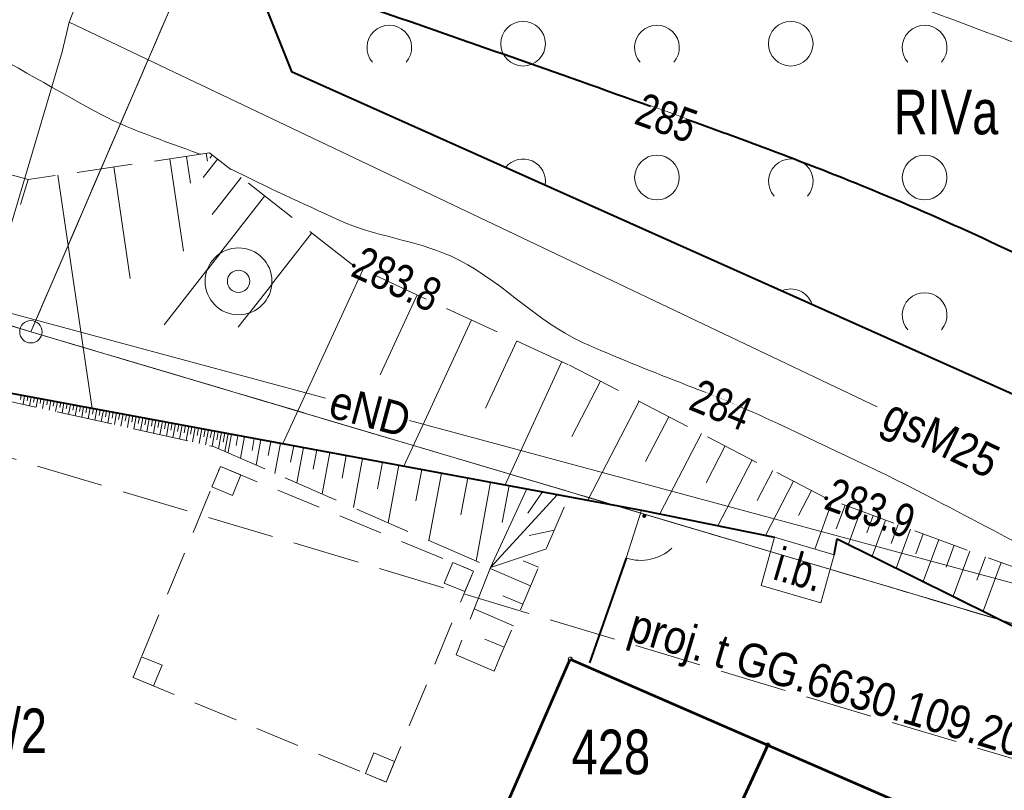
# Model space of a CAD drawing. Header units: metres. Extents: x 8377125 to 8377741, y 5529327 to 5529631.
# Tile 20 of 150: x 8377378 to 8377400, y 5529453 to 5529470. Entities that reach past the tile are written whole.
import ezdxf
from ezdxf.enums import TextEntityAlignment as Align

# ---------------------------------------------------------------- set-up
doc = ezdxf.new("R2010")
doc.units = ezdxf.units.M
doc.header["$MEASUREMENT"] = 0
for name, pattern in [('1.5_0.5', [2, 1.5, -0.5]), ('2_1-500', [1.5, 1, -0.5]), ('BUBZ01-500', [1.75, 1.25, -0.5]), ('egkk-500', [2, 1.5, -0.5]), ('egug-500', [1, 0.5, -0.5]), ('KTCR02-500', [1.5, 1, -0.5])]:
    doc.linetypes.add(name, pattern=pattern)
doc.layers.get('0').update_dxf_attribs({"color": 2})
for name, color, linetype, lineweight in [('1 500 A2 Ramka', 2, 'Continuous', 0), ('1 500 A2 Ramka (Construction)', 2, 'Continuous', 0), ('202-punkt graniczny', 7, 'Continuous', 0), ('209-oznaczenie konturu klasyfikacyjnego', 7, 'Continuous', 0), ('211-numer działki ewidencyjnej', 7, 'Continuous', 0), ('217-kontur klasyfikacyjny', 7, 'Continuous', 0), ('218-kontur użytku gruntowego', 7, 'Continuous', 0), ('219-działka ewidencyjna', 7, 'Continuous', 0), ('312-budynek ewidencyjny', 7, 'Continuous', 0), ('312-oznaczenie budynku ewidencyjnego (Construction)', 7, 'Continuous', 0), ('BUBZ01', 7, 'Continuous', 0), ('BUBZ01_1', 7, 'Continuous', 0), ('BUIB12_03', 7, 'Continuous', 0), ('KTCR02', 7, 'Continuous', 0), ('KTOK05_01', 7, 'Continuous', 0), ('OTDA', 7, 'Continuous', 0), ('OTZK', 7, 'Continuous', 0), ('pikieta naturalna', 7, 'Continuous', 0), ('przewód elektroenergetyczny podziemny', 7, 'Continuous', 0), ('przewód elektroenergetyczny podziemny-Atr1', 7, 'Continuous', 0), ('przewód gazowy', 7, 'Continuous', 0), ('przewód gazowy-Atr1', 7, 'Continuous', 0), ('przewód telekomunikacyjny napowietrzny - ob. projektowany', 7, 'Continuous', 0), ('przewód telekomunikacyjny napowietrzny - ob. projektowany-Atr1', 7, 'Continuous', 0), ('Punkt budynku', 7, 'Continuous', 0), ('RTPW01', 7, 'Continuous', 0), ('SUUS13', 7, 'Continuous', 0), ('SZOPO_905_L', 7, 'Continuous', 0), ('WWRPH_811', 7, 'Continuous', 0), ('WWRPH_814', 7, 'Continuous', 0)]:
    doc.layers.add(name, color=color, linetype=linetype, lineweight=lineweight)
doc.styles.get("Standard").update_dxf_attribs({"font": 'Working1250.shx', "width": 0.75})
doc.linetypes.add('KTOK05_01-500', pattern='A,3.75,[13,dgnlstyle-rozp_2015.shx,S=0.002777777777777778,R=0,X=0,Y=0],3.75', length=7.5)

# ---------------------------------------------------------------- blocks, each defined once
blk = doc.blocks.new('PUNKTBUD')
at = {"color": 0}
blk.add_circle((0, 0), 0.04500000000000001, dxfattribs=at)
blk = doc.blocks.new('202')
at = {"color": 0, "linetype": 'Continuous', "lineweight": 0}
blk.add_circle((0, 0), 0.25, dxfattribs=at)
blk = doc.blocks.new('PW01')
at = {"linetype": 'Continuous', "lineweight": 13}
h = blk.add_hatch(color=0, dxfattribs=at)
edge = h.paths.add_edge_path()
edge.add_arc((0, 0), 0.04500000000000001, 0, 360)
blk = doc.blocks.new('SUUS13')
at = {"color": 7, "linetype": 'Continuous', "lineweight": 13}
blk.add_wipeout([(0.0749999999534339, 2.7755575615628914e-17), (0.07485200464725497, 0.004709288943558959), (0.07440860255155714, 0.009399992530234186), (0.07367154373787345, 0.014053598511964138), (0.0726437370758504, 0.01865174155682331), (0.07132923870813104, 0.023176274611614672), (0.06973323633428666, 0.02760934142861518), (0.06786202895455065, 0.03193344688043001), (0.06572300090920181, 0.03613152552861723), (0.06332459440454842, 0.04018700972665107), (0.0606762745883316, 0.04408389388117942), (0.057788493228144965, 0.04780679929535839), (0.05467264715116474, 0.05134103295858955), (0.05134103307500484, 0.05467264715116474), (0.04780679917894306, 0.05778849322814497), (0.04408389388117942, 0.06067627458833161), (0.04018700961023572, 0.06332459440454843), (0.03613152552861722, 0.06572300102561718), (0.03193344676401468, 0.06786202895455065), (0.027609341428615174, 0.06973323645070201), (0.023176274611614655, 0.07132923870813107), (0.018651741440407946, 0.07264373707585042), (0.01405359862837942, 0.07367154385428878), (0.009399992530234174, 0.07440860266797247), (0.004709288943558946, 0.074852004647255), (1.387778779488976e-17, 0.07500000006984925), (-0.004709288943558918, 0.074852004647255), (-0.009399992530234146, 0.07440860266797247), (-0.014053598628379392, 0.07367154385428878), (-0.018651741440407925, 0.07264373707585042), (-0.023176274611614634, 0.07132923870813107), (-0.027609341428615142, 0.06973323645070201), (-0.03193344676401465, 0.06786202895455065), (-0.036131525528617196, 0.06572300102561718), (-0.04018700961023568, 0.06332459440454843), (-0.044083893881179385, 0.06067627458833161), (-0.04780679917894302, 0.05778849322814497), (-0.0513410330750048, 0.05467264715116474), (-0.054672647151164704, 0.05134103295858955), (-0.05778849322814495, 0.04780679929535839), (-0.06067627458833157, 0.04408389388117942), (-0.0633245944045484, 0.04018700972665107), (-0.0657230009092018, 0.03613152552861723), (-0.06786202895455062, 0.03193344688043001), (-0.06973323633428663, 0.02760934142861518), (-0.071329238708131, 0.023176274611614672), (-0.07264373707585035, 0.01865174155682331), (-0.07367154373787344, 0.014053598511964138), (-0.07440860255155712, 0.009399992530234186), (-0.07485200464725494, 0.004709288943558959), (-0.07499999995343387, 2.7755575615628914e-17), (-0.07485200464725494, -0.004709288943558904), (-0.07440860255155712, -0.00939999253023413), (-0.07367154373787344, -0.014053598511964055), (-0.07264373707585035, -0.018651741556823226), (-0.071329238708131, -0.023176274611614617), (-0.06973323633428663, -0.027609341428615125), (-0.06786202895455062, -0.03193344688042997), (-0.0657230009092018, -0.036131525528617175), (-0.0633245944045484, -0.04018700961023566), (-0.06067627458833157, -0.04408389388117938), (-0.05778849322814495, -0.04780679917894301), (-0.054672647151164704, -0.05134103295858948), (-0.0513410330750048, -0.054672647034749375), (-0.04780679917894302, -0.05778849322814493), (-0.044083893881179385, -0.06067627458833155), (-0.04018700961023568, -0.06332459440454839), (-0.036131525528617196, -0.06572300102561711), (-0.03193344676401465, -0.06786202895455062), (-0.027609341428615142, -0.06973323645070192), (-0.023176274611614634, -0.071329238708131), (-0.018651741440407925, -0.07264373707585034), (-0.014053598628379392, -0.07367154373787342), (-0.009399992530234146, -0.07440860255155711), (-0.004709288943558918, -0.07485200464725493), (1.387778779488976e-17, -0.07499999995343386), (0.004709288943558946, -0.07485200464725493), (0.009399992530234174, -0.07440860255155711), (0.01405359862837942, -0.07367154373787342), (0.018651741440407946, -0.07264373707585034), (0.023176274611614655, -0.071329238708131), (0.027609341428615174, -0.06973323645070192), (0.03193344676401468, -0.06786202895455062), (0.03613152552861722, -0.06572300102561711), (0.04018700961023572, -0.06332459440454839), (0.04408389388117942, -0.06067627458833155), (0.04780679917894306, -0.05778849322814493), (0.05134103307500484, -0.054672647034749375), (0.05467264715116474, -0.05134103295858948), (0.057788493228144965, -0.04780679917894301), (0.0606762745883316, -0.04408389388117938), (0.06332459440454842, -0.04018700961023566), (0.06572300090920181, -0.036131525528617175), (0.06786202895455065, -0.03193344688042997), (0.06973323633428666, -0.027609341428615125), (0.07132923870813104, -0.023176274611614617), (0.0726437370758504, -0.018651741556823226), (0.07367154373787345, -0.014053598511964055), (0.07440860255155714, -0.00939999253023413)], dxfattribs=at).dxf.layer = 'SUUS13'
at = {"layer": 'SUUS13', "color": 7, "linetype": 'Continuous', "lineweight": 13}
blk.add_circle((0, 0), 0.07500000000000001, dxfattribs=at)
at = {"color": 7, "linetype": 'Continuous', "lineweight": 13}
blk.add_wipeout([(0.025000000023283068, 0), (0.024950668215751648, 0.0015697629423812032), (0.02480286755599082, 0.003133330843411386), (0.024557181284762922, 0.004684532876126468), (0.024214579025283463, 0.0062172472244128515), (0.023776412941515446, 0.0077254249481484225), (0.02324441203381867, 0.009203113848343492), (0.022620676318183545, 0.010644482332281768), (0.021907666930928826, 0.012043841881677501), (0.021108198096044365, 0.013395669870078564), (0.020225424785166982, 0.014694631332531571), (0.019262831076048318, 0.01593559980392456), (0.018224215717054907, 0.017113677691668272), (0.01711367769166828, 0.018224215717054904), (0.015935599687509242, 0.019262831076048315), (0.014694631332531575, 0.0202254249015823), (0.013395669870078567, 0.021108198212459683), (0.01204384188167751, 0.021907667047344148), (0.01064448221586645, 0.02262067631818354), (0.009203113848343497, 0.023244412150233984), (0.007725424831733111, 0.023776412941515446), (0.006217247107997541, 0.024214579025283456), (0.004684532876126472, 0.02455718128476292), (0.00313333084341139, 0.024802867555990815), (0.0015697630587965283, 0.024950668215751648), (3.469446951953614e-18, 0.025000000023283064), (-0.0015697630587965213, 0.024950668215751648), (-0.003133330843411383, 0.024802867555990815), (-0.004684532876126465, 0.02455718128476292), (-0.006217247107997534, 0.024214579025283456), (-0.007725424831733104, 0.023776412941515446), (-0.00920311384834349, 0.023244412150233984), (-0.010644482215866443, 0.02262067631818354), (-0.012043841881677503, 0.021907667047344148), (-0.01339566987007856, 0.021108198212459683), (-0.014694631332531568, 0.0202254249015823), (-0.015935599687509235, 0.019262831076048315), (-0.017113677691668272, 0.018224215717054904), (-0.0182242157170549, 0.017113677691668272), (-0.01926283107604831, 0.01593559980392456), (-0.020225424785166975, 0.014694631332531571), (-0.021108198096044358, 0.013395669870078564), (-0.02190766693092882, 0.012043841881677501), (-0.022620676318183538, 0.010644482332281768), (-0.023244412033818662, 0.009203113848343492), (-0.02377641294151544, 0.0077254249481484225), (-0.024214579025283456, 0.0062172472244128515), (-0.024557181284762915, 0.004684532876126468), (-0.02480286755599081, 0.003133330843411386), (-0.02495066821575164, 0.0015697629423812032), (-0.02500000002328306, 0), (-0.02495066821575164, -0.0015697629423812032), (-0.02480286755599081, -0.003133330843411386), (-0.024557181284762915, -0.004684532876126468), (-0.024214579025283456, -0.006217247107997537), (-0.02377641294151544, -0.007725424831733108), (-0.023244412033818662, -0.009203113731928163), (-0.022620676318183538, -0.010644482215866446), (-0.02190766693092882, -0.012043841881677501), (-0.021108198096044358, -0.013395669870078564), (-0.020225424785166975, -0.01469463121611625), (-0.01926283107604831, -0.01593559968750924), (-0.0182242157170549, -0.01711367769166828), (-0.017113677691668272, -0.018224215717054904), (-0.015935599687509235, -0.019262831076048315), (-0.014694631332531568, -0.020225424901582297), (-0.01339566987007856, -0.02110819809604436), (-0.012043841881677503, -0.02190766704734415), (-0.010644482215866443, -0.02262067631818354), (-0.00920311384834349, -0.023244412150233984), (-0.007725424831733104, -0.023776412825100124), (-0.006217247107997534, -0.024214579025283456), (-0.004684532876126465, -0.024557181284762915), (-0.003133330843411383, -0.024802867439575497), (-0.0015697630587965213, -0.024950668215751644), (3.469446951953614e-18, -0.025000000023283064), (0.0015697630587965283, -0.024950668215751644), (0.00313333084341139, -0.024802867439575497), (0.004684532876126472, -0.024557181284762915), (0.006217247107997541, -0.024214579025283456), (0.007725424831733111, -0.023776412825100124), (0.009203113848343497, -0.023244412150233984), (0.01064448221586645, -0.02262067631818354), (0.01204384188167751, -0.02190766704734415), (0.013395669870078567, -0.02110819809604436), (0.014694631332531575, -0.020225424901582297), (0.015935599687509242, -0.019262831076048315), (0.01711367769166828, -0.018224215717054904), (0.018224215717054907, -0.01711367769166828), (0.019262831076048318, -0.01593559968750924), (0.020225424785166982, -0.01469463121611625), (0.021108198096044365, -0.013395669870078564), (0.021907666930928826, -0.012043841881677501), (0.022620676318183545, -0.010644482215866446), (0.02324441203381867, -0.009203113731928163), (0.023776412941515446, -0.007725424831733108), (0.024214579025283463, -0.006217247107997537), (0.024557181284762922, -0.004684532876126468), (0.02480286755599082, -0.003133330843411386)], dxfattribs=at).dxf.layer = 'SUUS13'
at = {"layer": 'SUUS13', "color": 7, "linetype": 'Continuous', "lineweight": 13}
blk.add_circle((0, 0), 0.025, dxfattribs=at)
blk = doc.blocks.new('905L')
at = {"layer": 'SZOPO_905_L', "color": 7, "linetype": 'Continuous', "lineweight": 13}
blk.add_arc((-0.1049999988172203, 4.656612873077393e-10), 0.105, 0, 60.00000000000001, dxfattribs=at)
blk = doc.blocks.new('RTPW01')
at = {"layer": 'RTPW01', "linetype": 'Continuous', "lineweight": 13}
h = blk.add_hatch(color=7, dxfattribs=at)
edge = h.paths.add_edge_path()
edge.add_arc((0, 0), 0.004500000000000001, 0, 360)
blk = doc.blocks.new('*U23')
at = {"layer": '1 500 A2 Ramka (Construction)', "color": 2, "linetype": 'Continuous', "lineweight": 30}
blk.add_3dface([(-10.11719955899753, -20.54969160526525), (10.11721456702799, -20.54969160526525), (10.11721456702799, 9.148413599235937), (-10.11719955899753, 9.148413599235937)], dxfattribs=at)

msp = doc.modelspace()

# ---------------------------------------------------------------- linework, layer by layer
at = {"layer": '217-kontur klasyfikacyjny', "color": 3, "linetype": 'egkk-500', "lineweight": 13, "flags": 128}
for points in [[(8377378.46, 5529463.480000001), (8377385.170000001, 5529479.06)], [(8377385.170000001, 5529479.06), (8377378.46, 5529463.480000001)], [(8377369.170000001, 5529466.29), (8377378.46, 5529463.480000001)], [(8377378.46, 5529463.480000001), (8377369.170000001, 5529466.29)], [(8377405.672335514, 5529455.386836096), (8377378.46, 5529463.480000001)], [(8377378.46, 5529463.480000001), (8377405.672335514, 5529455.386836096)]]:
    msp.add_lwpolyline(points, dxfattribs=at)
at = {"layer": '218-kontur użytku gruntowego', "color": 3, "linetype": 'egug-500', "lineweight": 13, "flags": 128}
for points in [[(8377378.46, 5529463.480000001), (8377385.170000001, 5529479.06)], [(8377385.170000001, 5529479.06), (8377378.46, 5529463.480000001)], [(8377378.46, 5529463.480000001), (8377369.170000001, 5529466.29)], [(8377369.170000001, 5529466.29), (8377378.46, 5529463.480000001)], [(8377405.672335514, 5529455.386836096), (8377378.46, 5529463.480000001)], [(8377378.46, 5529463.480000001), (8377405.672335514, 5529455.386836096)]]:
    msp.add_lwpolyline(points, dxfattribs=at)
at = {"layer": '219-działka ewidencyjna', "color": 7, "linetype": 'Continuous', "lineweight": 13, "flags": 128}
for points in [[(8377389.95, 5529490.16), (8377378.46, 5529463.480000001)], [(8377378.46, 5529463.480000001), (8377369.170000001, 5529466.29)], [(8377405.672335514, 5529455.386836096), (8377378.46, 5529463.480000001)]]:
    msp.add_lwpolyline(points, dxfattribs=at)
at = {"layer": '312-budynek ewidencyjny', "color": 7, "linetype": 'Continuous', "lineweight": 53, "flags": 128}
for points in [[(8377388.560000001, 5529451.58), (8377390.550000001, 5529456.140000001)], [(8377390.550000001, 5529456.140000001), (8377394.98, 5529454.21)], [(8377392.86, 5529449.600000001), (8377394.98, 5529454.21)], [(8377394.98, 5529454.21), (8377392.86, 5529449.600000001)], [(8377394.98, 5529454.21), (8377401.33, 5529451.440000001)]]:
    msp.add_lwpolyline(points, dxfattribs=at)
at = {"layer": 'BUBZ01', "color": 7, "linetype": 'BUBZ01-500', "lineweight": 13}
for points in [[(8377406.019713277, 5529456.171819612, 284.0352935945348), (8377396.29, 5529459.746, 283.862), (8377390.499000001, 5529462.749, 283.929), (8377385.7, 5529464.962, 283.836), (8377382.465000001, 5529467.489, 284.025), (8377378.403000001, 5529466.895, 283.53)], [(8377377.343, 5529462.063, 281.847), (8377382.557, 5529460.904, 282.053), (8377388.767, 5529458.193, 282.106), (8377387.99, 5529456.232, 282.156)]]:
    msp.add_polyline3d(points, dxfattribs=at)
at = {"layer": 'BUBZ01_1', "color": 7, "linetype": 'Continuous', "lineweight": 13}
for p, q in [((8377382.416395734, 5529467.3055289, 283.9720345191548), (8377382.391145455, 5529467.478200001, 284.016)), ((8377382.470108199, 5529467.37429642, 283.9968004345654), (8377382.523818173, 5529467.443054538, 284.0215636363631)), ((8377381.881748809, 5529465.287346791, 283.389414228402), (8377381.578745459, 5529467.359399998, 283.9170000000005)), ((8377382.036394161, 5529466.809051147, 283.8081208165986), (8377381.948018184, 5529467.413399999, 283.9620000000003)), ((8377382.319194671, 5529466.938614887, 283.8661116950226), (8377382.641454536, 5529467.351163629, 284.0146909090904)), ((8377379.832419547, 5529461.762692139, 282.2295072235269), (8377379.067690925, 5529466.992199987, 283.6110000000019)), ((8377380.689347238, 5529464.672069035, 283.1265005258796), (8377380.323218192, 5529467.175799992, 283.7640000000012)), ((8377382.526298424, 5529466.112557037, 283.6866052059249), (8377383.170818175, 5529466.937654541, 283.9837636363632)), ((8377384.105438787, 5529460.970881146, 282.5730853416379), (8377385.902774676, 5529464.868492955, 283.8399295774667)), ((8377386.292040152, 5529462.513231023, 283.2729411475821), (8377387.119422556, 5529464.307450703, 283.8635070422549)), ((8377386.823876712, 5529460.467141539, 282.7916651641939), (8377388.336070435, 5529463.746408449, 283.8870845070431)), ((8377388.653251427, 5529461.768061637, 283.3947362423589), (8377389.34994367, 5529463.278873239, 283.9067323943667)), ((8377389.089241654, 5529460.047358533, 282.9738150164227), (8377390.363816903, 5529462.811338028, 283.9263802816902)), ((8377390.588045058, 5529461.129056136, 283.4815718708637), (8377391.231195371, 5529462.369310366, 283.9205287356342)), ((8377378.22816913, 5529461.963423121, 281.9915973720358), (8377378.245465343, 5529462.056762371, 282.1019059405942)), ((8377378.283962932, 5529461.85383697, 281.8841765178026), (8377378.3190396, 5529462.043128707, 282.1078217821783)), ((8377378.3748334, 5529461.933542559, 282.000400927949), (8377378.392613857, 5529462.029495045, 282.1137376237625)), ((8377378.430142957, 5529461.821343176, 281.8899519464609), (8377378.466188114, 5529462.01586138, 282.1196534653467)), ((8377378.521497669, 5529461.903661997, 282.0092044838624), (8377378.53976237, 5529462.002227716, 282.1255693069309)), ((8377378.57632298, 5529461.78884938, 281.8957273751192), (8377378.613336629, 5529461.988594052, 282.131485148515)), ((8377378.668161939, 5529461.873781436, 282.0180080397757), (8377378.686910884, 5529461.97496039, 282.1374009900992)), ((8377378.722503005, 5529461.756355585, 281.9015028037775), (8377378.760485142, 5529461.961326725, 282.1433168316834)), ((8377378.814826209, 5529461.843900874, 282.0268115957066), (8377378.834059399, 5529461.947693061, 282.1492326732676)), ((8377378.86868303, 5529461.72386179, 281.9072782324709), (8377378.907633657, 5529461.934059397, 282.1551485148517)), ((8377378.961490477, 5529461.814020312, 282.03561515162), (8377378.981207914, 5529461.920425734, 282.1610643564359)), ((8377390.946647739, 5529459.703172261, 283.123162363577), (8377392.096517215, 5529461.920586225, 283.9105172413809)), ((8377379.014863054, 5529461.691367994, 281.9130536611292), (8377379.054782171, 5529461.906792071, 282.16698019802)), ((8377379.108154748, 5529461.784139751, 282.0444187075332), (8377379.128356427, 5529461.893158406, 282.1728960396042)), ((8377379.161043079, 5529461.658874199, 281.9188290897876), (8377379.201930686, 5529461.879524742, 282.1788118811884)), ((8377379.254997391, 5529461.753940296, 282.0469553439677), (8377379.275734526, 5529461.865848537, 282.1788118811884)), ((8377379.307223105, 5529461.626380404, 281.9246045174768), (8377379.3490792, 5529461.852257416, 282.1906435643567)), ((8377379.400309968, 5529461.718046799, 282.0545695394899), (8377379.422653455, 5529461.838623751, 282.1965594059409)), ((8377379.453631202, 5529461.593835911, 281.9244053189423), (8377379.496457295, 5529461.824947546, 282.1965594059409)), ((8377379.548147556, 5529461.694498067, 282.0708293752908), (8377379.56980197, 5529461.811356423, 282.2083910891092)), ((8377379.599583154, 5529461.561392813, 281.9361553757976), (8377379.643376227, 5529461.797722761, 282.2143069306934)), ((8377379.694990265, 5529461.664298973, 282.0733684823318), (8377379.717180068, 5529461.784046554, 282.2143069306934)), ((8377379.745763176, 5529461.528899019, 281.9419308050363), (8377379.790524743, 5529461.770455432, 282.2261386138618)), ((8377379.840303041, 5529461.628406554, 282.0809895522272), (8377379.864098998, 5529461.756821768, 282.2320544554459)), ((8377379.892171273, 5529461.496354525, 281.941734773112), (8377379.937902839, 5529461.743145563, 282.2320544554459)), ((8377379.988140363, 5529461.604856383, 282.0972400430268), (8377380.011247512, 5529461.729554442, 282.2438861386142)), ((8377380.038123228, 5529461.463911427, 281.9534816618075), (8377380.08482177, 5529461.715920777, 282.2498019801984)), ((8377380.134332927, 5529461.573711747, 282.1104453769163), (8377380.158166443, 5529461.702329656, 282.2616336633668)), ((8377380.184303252, 5529461.431417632, 281.9592570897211), (8377380.231970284, 5529461.68865345, 282.2616336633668)), ((8377380.281175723, 5529461.543513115, 282.1129876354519), (8377380.305544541, 5529461.675019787, 282.2675495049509)), ((8377380.331197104, 5529461.401494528, 281.9621448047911), (8377380.379348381, 5529461.66134358, 282.2675495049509)), ((8377380.428133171, 5529461.515214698, 282.1236507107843), (8377380.452693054, 5529461.647752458, 282.2793811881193)), ((8377380.4766633, 5529461.366430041, 281.9708079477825), (8377380.526267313, 5529461.634118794, 282.2852970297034)), ((8377380.574975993, 5529461.485016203, 282.1261938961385), (8377380.600071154, 5529461.620442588, 282.2852970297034)), ((8377380.622843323, 5529461.333936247, 281.9765833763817), (8377380.673415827, 5529461.606851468, 282.2971287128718)), ((8377380.720289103, 5529461.449125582, 282.1338263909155), (8377380.746990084, 5529461.593217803, 282.3030445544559)), ((8377380.769251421, 5529461.301391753, 281.976392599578), (8377380.820793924, 5529461.579541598, 282.3030445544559)), ((8377380.86812598, 5529461.425573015, 282.1500613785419), (8377380.894138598, 5529461.565950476, 282.3148762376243)), ((8377380.915203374, 5529461.268948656, 281.9881342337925), (8377380.967712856, 5529461.552316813, 282.3207920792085)), ((8377381.014318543, 5529461.394428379, 282.1632667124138), (8377381.041057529, 5529461.538725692, 282.3326237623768)), ((8377381.061383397, 5529461.236454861, 281.9939096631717), (8377381.11486137, 5529461.525049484, 282.3326237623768)), ((8377381.161161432, 5529461.364230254, 282.1658123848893), (8377381.188435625, 5529461.511415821, 282.338539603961)), ((8377381.207791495, 5529461.203910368, 281.9937210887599), (8377381.262239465, 5529461.497739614, 282.338539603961)), ((8377381.308118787, 5529461.335931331, 282.1764720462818), (8377381.33558414, 5529461.484148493, 282.3503712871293)), ((8377381.353743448, 5529461.17146727, 282.0054605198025), (8377381.409158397, 5529461.470514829, 282.3562871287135)), ((8377392.239688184, 5529460.567897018, 283.5439689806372), (8377392.762149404, 5529461.575413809, 283.9028160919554)), ((8377381.454311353, 5529461.304786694, 282.1896773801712), (8377381.482503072, 5529461.456923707, 282.3681188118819)), ((8377381.499923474, 5529461.138973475, 282.0112359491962), (8377381.556306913, 5529461.443247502, 282.3681188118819)), ((8377381.601154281, 5529461.274588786, 282.1922244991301), (8377381.629881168, 5529461.429613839, 282.374034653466)), ((8377381.645875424, 5529461.106530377, 282.0229727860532), (8377381.703225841, 5529461.416022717, 282.3858663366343)), ((8377381.748111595, 5529461.246289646, 282.2028827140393), (8377381.777029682, 5529461.40234651, 282.3858663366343)), ((8377381.792283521, 5529461.073985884, 282.0227868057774), (8377381.85060394, 5529461.388712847, 282.3917821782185)), ((8377381.89430416, 5529461.215145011, 282.2160880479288), (8377381.923948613, 5529461.375121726, 282.4036138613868)), ((8377381.938463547, 5529461.041492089, 282.0285622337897), (8377381.997752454, 5529461.361445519, 282.4036138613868)), ((8377382.041147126, 5529461.184947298, 282.2186364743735), (8377382.071326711, 5529461.347811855, 282.409529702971)), ((8377382.084415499, 5529461.009048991, 282.0402973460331), (8377382.144671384, 5529461.334220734, 282.4213613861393)), ((8377382.188104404, 5529461.156647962, 282.2292933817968), (8377382.218475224, 5529461.320544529, 282.4213613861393)), ((8377382.230823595, 5529460.976504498, 282.0401130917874), (8377382.292049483, 5529461.306910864, 282.4272772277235)), ((8377382.334296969, 5529461.125503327, 282.2424987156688), (8377382.365394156, 5529461.293319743, 282.4391089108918)), ((8377382.377003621, 5529460.944010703, 282.0458885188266), (8377382.439197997, 5529461.279643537, 282.4391089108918)), ((8377382.48190465, 5529461.098150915, 282.2424987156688), (8377382.513001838, 5529461.265967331, 282.4391089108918)), ((8377382.523183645, 5529460.911516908, 282.0516639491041), (8377382.586346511, 5529461.25237621, 282.4509405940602)), ((8377382.625561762, 5529461.054605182, 282.2583480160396), (8377382.659691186, 5529461.238785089, 282.4627722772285)), ((8377382.665236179, 5529460.85674907, 282.0539237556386), (8377382.733495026, 5529461.225108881, 282.4627722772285)), ((8377382.76811234, 5529461.002525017, 282.2568299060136), (8377382.806839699, 5529461.211517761, 282.4746039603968)), ((8377382.806046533, 5529460.795277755, 282.0551255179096), (8377382.88064354, 5529461.197841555, 282.4746039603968)), ((8377382.879850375, 5529460.781601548, 282.0551255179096), (8377382.95444738, 5529461.184165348, 282.4746039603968)), ((8377383.059314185, 5529460.930005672, 282.2746398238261), (8377383.10136631, 5529461.156940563, 282.4923514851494)), ((8377383.158072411, 5529460.641599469, 282.0581299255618), (8377383.248514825, 5529461.129673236, 282.5041831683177)), ((8377383.419262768, 5529460.81908237, 282.2909316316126), (8377383.469237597, 5529461.088772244, 282.5219306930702)), ((8377383.510098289, 5529460.487921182, 282.061134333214), (8377383.61638611, 5529461.061504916, 282.5337623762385)), ((8377392.561152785, 5529459.39615205, 283.2449203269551), (8377393.494344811, 5529461.19572415, 283.8943448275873)), ((8377383.779211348, 5529460.708159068, 282.3072234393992), (8377383.837108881, 5529461.020603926, 282.5515099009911)), ((8377383.932529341, 5529460.30350724, 282.0647396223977), (8377384.057831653, 5529460.979702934, 282.5692574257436)), ((8377384.283139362, 5529460.552866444, 282.3300319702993), (8377384.352128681, 5529460.925168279, 282.5929207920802)), ((8377384.425365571, 5529460.088357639, 282.0689457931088), (8377384.572851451, 5529460.884267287, 282.6106683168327)), ((8377384.787067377, 5529460.397573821, 282.3528405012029), (8377384.867148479, 5529460.829732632, 282.6343316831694)), ((8377393.599469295, 5529460.095422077, 283.5851119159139), (8377394.026850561, 5529460.919586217, 283.8881839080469)), ((8377384.988606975, 5529459.842472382, 282.0737528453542), (8377385.161445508, 5529460.775197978, 282.6579950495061)), ((8377385.434974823, 5529460.197911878, 282.3821657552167), (8377385.529316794, 5529460.707029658, 282.6875742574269)), ((8377385.69265873, 5529459.535115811, 282.0797616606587), (8377385.897188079, 5529460.63886134, 282.7171534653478)), ((8377393.859390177, 5529459.130752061, 283.3237994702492), (8377394.62591953, 5529460.608931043, 283.8812528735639)), ((8377386.226861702, 5529459.953880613, 282.4180077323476), (8377386.338633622, 5529460.557059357, 282.7526485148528)), ((8377386.467115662, 5529459.197023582, 282.0863713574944), (8377386.706504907, 5529460.488891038, 282.7822277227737)), ((8377387.090738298, 5529459.687664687, 282.4571080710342), (8377387.221524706, 5529460.393455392, 282.8236386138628)), ((8377394.742910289, 5529459.694390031, 283.6160705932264), (8377395.091862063, 5529460.367310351, 283.875862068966)), ((8377387.382382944, 5529458.79746004, 282.0941828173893), (8377387.662970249, 5529460.311653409, 282.8591336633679)), ((8377388.098594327, 5529459.37707944, 282.502725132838), (8377388.251564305, 5529460.202584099, 282.9064603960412)), ((8377388.438460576, 5529458.336425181, 282.1031960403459), (8377388.766584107, 5529460.107148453, 282.9478712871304)), ((8377388.767, 5529458.193, 282.106), (8377389.580492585, 5529459.956327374, 283.0133147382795)), ((8377389.02720104, 5529459.205004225, 282.5773910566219), (8377389.180171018, 5529460.030508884, 282.9811263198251)), ((8377394.928526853, 5529458.912187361, 283.3887587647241), (8377395.557804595, 5529460.125689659, 283.8704712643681)), ((8377388.767, 5529458.193, 282.106), (8377390.268814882, 5529459.828777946, 283.0686602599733)), ((8377389.599555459, 5529459.408476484, 282.7754289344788), (8377389.930399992, 5529459.891487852, 283.0414495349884)), ((8377395.666822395, 5529459.35865164, 283.6463920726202), (8377395.957183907, 5529459.918586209, 283.8658505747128)), ((8377396.030447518, 5529458.606913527, 283.4957485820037), (8377396.429995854, 5529459.694572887, 283.8644934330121)), ((8377396.513651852, 5529459.057249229, 283.6977071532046), (8377396.709987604, 5529459.591718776, 283.8694802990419)), ((8377396.784794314, 5529458.714041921, 283.5552530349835), (8377397.059977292, 5529459.463151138, 283.8757138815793)), ((8377397.196770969, 5529458.970480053, 283.712733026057), (8377397.339969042, 5529459.360297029, 283.8807007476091)), ((8377397.322351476, 5529458.447284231, 283.5342775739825), (8377397.619960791, 5529459.257442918, 283.885687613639)), ((8377397.7455413, 5529458.734247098, 283.7072321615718), (8377397.899952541, 5529459.154588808, 283.8906744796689)), ((8377397.85990864, 5529458.180526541, 283.5133021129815), (8377398.179944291, 5529459.051734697, 283.8956613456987)), ((8377389.629229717, 5529458.909221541, 282.5430261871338), (8377390.194636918, 5529459.030371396, 282.8243844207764)), ((8377398.294311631, 5529458.498014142, 283.7017312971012), (8377398.45993604, 5529458.948880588, 283.9006482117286)), ((8377398.46466045, 5529457.88042414, 283.4897047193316), (8377398.809925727, 5529458.820312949, 283.9068817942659)), ((8377388.767, 5529458.193, 282.106), (8377390.016953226, 5529458.614723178, 282.7803090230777)), ((8377398.980274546, 5529458.202722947, 283.6948552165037), (8377399.159915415, 5529458.691745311, 283.9131153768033)), ((8377399.136606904, 5529457.546977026, 283.4634853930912), (8377399.5099051, 5529458.563177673, 283.9193489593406)), ((8377399.66623746, 5529457.907431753, 283.6879791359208), (8377399.859894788, 5529458.434610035, 283.9255825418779)), ((8377388.75780046, 5529458.16978211, 282.1065919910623), (8377389.661585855, 5529457.783426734, 282.6921582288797)), ((8377388.75780046, 5529458.16978211, 282.1065919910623), (8377389.661585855, 5529457.783426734, 282.6921582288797)), ((8377389.497329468, 5529458.345249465, 282.4706138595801), (8377389.839269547, 5529458.199074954, 282.6921582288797)), ((8377399.808553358, 5529457.213529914, 283.4372660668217), (8377400.209884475, 5529458.306042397, 283.9318161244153)), ((8377389.038377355, 5529457.56055437, 282.3827756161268), (8377389.484740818, 5529457.36974035, 282.6482908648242)), ((8377388.398596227, 5529457.263219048, 282.129706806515), (8377389.278421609, 5529456.887106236, 282.597112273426)), ((8377388.638640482, 5529456.589770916, 282.344043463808), (8377389.0721024, 5529456.404472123, 282.5459336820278))]:
    msp.add_line(p, q, dxfattribs=at)
at = {"layer": 'BUIB12_03', "color": 7, "linetype": 'Continuous', "lineweight": 13}
msp.add_3dface([(8377396.168000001, 5529457.398, 283.16), (8377396.470000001, 5529458.478, 283.542), (8377395.130000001, 5529458.871, 283.401), (8377394.828000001, 5529457.791, 283.019)], dxfattribs=at)
at = {"layer": 'KTCR02', "color": 7, "linetype": 'KTCR02-500', "lineweight": 13}
msp.add_line((8377387.99, 5529456.232, 282.156), (8377388.842570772, 5529455.867538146, 282.324), dxfattribs=at)
at = {"layer": 'KTCR02', "color": 7, "linetype": 'KTCR02-500', "lineweight": 13, "extrusion": (0.9195060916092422, -0.3930757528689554, 9.280330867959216e-09), "elevation": 5529565.044437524, "flags": 128}
msp.add_lwpolyline([(8377316.779855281, 282.2726838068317), (8377317.138842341, 282.2726838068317), (8377317.138842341, 282.4726838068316), (8377321.037981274, 282.8528676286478)], dxfattribs=at)
at = {"layer": 'KTCR02', "color": 7, "linetype": 'KTCR02-500', "lineweight": 13}
msp.add_3dface([(8377378.403000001, 5529466.895, 283.53), (8377377.090000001, 5529467.255, 283.55), (8377377.554, 5529466.474000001, 283.538), (8377378.209000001, 5529466.289, 283.546)], dxfattribs=at)
at = {"layer": 'KTOK05_01', "color": 7, "linetype": 'Continuous', "lineweight": 13}
msp.add_line((8377392.151000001, 5529459.480000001, 283.2200000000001), (8377391.804, 5529458.404, 282.9820000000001), dxfattribs=at)
at = {"layer": 'KTOK05_01', "color": 7, "linetype": 'KTOK05_01-500', "lineweight": 40}
msp.add_line((8377391.804, 5529458.404, 282.9820000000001), (8377390.985, 5529456.055000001, 282.979), dxfattribs=at)
at = {"layer": 'KTOK05_01', "color": 7, "linetype": 'KTOK05_01-500', "lineweight": 40, "extrusion": (-0.1855858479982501, -0.7041053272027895, 0.685414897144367), "elevation": -5447853.179570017, "flags": 128}
msp.add_lwpolyline([(6691406.547366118, 5128486.820762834), (6691421.620462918, 5128488.461902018), (6691424.65629787, 5128488.710476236)], dxfattribs=at)
at = {"layer": 'KTOK05_01', "color": 7, "linetype": 'KTOK05_01-500', "lineweight": 40, "extrusion": (0.006699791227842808, -0.0649621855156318, 0.9978652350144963), "elevation": -302795.9633624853, "flags": 128}
msp.add_lwpolyline([(8900460.096343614, 4630961.825998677), (8900460.197932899, 4630962.178182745), (8900468.450947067, 4630956.953564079)], dxfattribs=at)
at = {"layer": 'KTOK05_01', "color": 7, "linetype": 'KTOK05_01-500', "lineweight": 40}
msp.add_polyline3d([(8377386.04, 5529478.706, 286.816), (8377383.275, 5529471.905, 285.067), (8377384.299000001, 5529469.315000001, 284.537), (8377392.455, 5529465.668, 284.35), (8377407.289461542, 5529459.041120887, 284.418058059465)], dxfattribs=at)
at = {"layer": 'OTDA', "color": 7, "linetype": '2_1-500', "lineweight": 13}
msp.add_3dface([(8377380.75, 5529455.730000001), (8377386.421854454, 5529453.382678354), (8377388.379746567, 5529458.113550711), (8377382.707892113, 5529460.460872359)], dxfattribs=at)
at = {"layer": 'OTDA', "color": 7, "linetype": 'Continuous', "lineweight": 13}
for points in [[(8377382.707892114, 5529460.460872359), (8377382.516692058, 5529459.998873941), (8377382.978690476, 5529459.807673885), (8377383.169890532, 5529460.269672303)], [(8377388.379746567, 5529458.113550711), (8377387.917748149, 5529458.304750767), (8377387.726548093, 5529457.842752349), (8377388.18854651, 5529457.651552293)], [(8377380.75, 5529455.730000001), (8377381.211998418, 5529455.538799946), (8377381.403198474, 5529456.000798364), (8377380.941200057, 5529456.191998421)], [(8377386.421854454, 5529453.382678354), (8377386.613054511, 5529453.844676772), (8377386.151056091, 5529454.035876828), (8377385.959856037, 5529453.57387841)]]:
    msp.add_3dface(points, dxfattribs=at)
at = {"layer": 'OTZK', "color": 7, "linetype": 'Continuous', "lineweight": 13}
for centre in [(8377389.494532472, 5529469.939473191), (8377395.494532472, 5529469.939473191), (8377392.494532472, 5529466.939473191), (8377398.494532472, 5529466.939473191)]:
    msp.add_circle(centre, 0.5, dxfattribs=at)
for centre, start, end in [((8377386.49453247, 5529469.854832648), 318.590377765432, 221.4096221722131), ((8377392.494532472, 5529469.854832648), 318.590378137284, 221.4096222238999), ((8377398.494532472, 5529469.854832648), 318.5903777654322, 221.4096221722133), ((8377389.49453247, 5529466.854832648), 350.5604572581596, 141.2821263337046), ((8377395.494532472, 5529466.854832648), 318.5903779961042, 221.4096220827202), ((8377395.494532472, 5529463.939473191), 18.78057470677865, 113.0620088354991), ((8377398.494532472, 5529463.854832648), 318.590377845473, 221.4096220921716)]:
    msp.add_arc(centre, 0.5, start, end, dxfattribs=at)
at = {"layer": 'WWRPH_811', "color": 34, "linetype": 'Continuous', "lineweight": 13}
for points, knots in [([(8377381.334268, 5529482.829817, 287), (8377381.34348617, 5529482.825940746, 287), (8377381.352704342, 5529482.822064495, 287), (8377381.361922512, 5529482.818188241, 287), (8377381.738361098, 5529482.659895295, 287), (8377382.106525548, 5529482.484040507, 287), (8377382.473025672, 5529482.302132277, 287), (8377382.835489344, 5529482.122227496, 287), (8377383.190249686, 5529481.925667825, 286.9999999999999), (8377383.518984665, 5529481.690612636, 286.9999999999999), (8377383.850302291, 5529481.453710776, 286.9999999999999), (8377384.177160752, 5529481.211495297, 286.9999999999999), (8377384.507615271, 5529480.973847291, 286.9999999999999), (8377384.838089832, 5529480.736184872, 286.9999999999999), (8377385.169150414, 5529480.499564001, 286.9999999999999), (8377385.501018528, 5529480.263584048, 286.9999999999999), (8377385.666142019, 5529480.146170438, 286.9999999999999), (8377385.834632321, 5529480.032580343, 286.9999999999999), (8377386.018916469, 5529479.945811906, 286.9999999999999), (8377386.261771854, 5529479.831465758, 286.9999999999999), (8377386.513389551, 5529479.744555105, 287), (8377386.76498158, 5529479.655012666, 287), (8377387.143991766, 5529479.520121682, 287.0000000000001), (8377387.535930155, 5529479.421491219, 287), (8377387.906704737, 5529479.265723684, 287), (8377388.602731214, 5529478.973313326, 287), (8377389.294355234, 5529478.671262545, 287), (8377389.985694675, 5529478.368258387, 287), (8377390.676880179, 5529478.065321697, 287), (8377391.367007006, 5529477.760070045, 287), (8377392.058714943, 5529477.45834253, 287), (8377392.750220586, 5529477.156703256, 287), (8377393.443405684, 5529476.859056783, 287), (8377394.138060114, 5529476.564650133, 287), (8377394.485352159, 5529476.417461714, 287), (8377394.8343758, 5529476.274560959, 287), (8377395.18394659, 5529476.132848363, 287), (8377395.533574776, 5529475.991112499, 287), (8377395.884024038, 5529475.851607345, 287), (8377396.236024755, 5529475.715855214, 287), (8377396.875386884, 5529475.469279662, 287), (8377397.516146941, 5529475.226613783, 287), (8377398.159955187, 5529474.992025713, 287), (8377398.803752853, 5529474.757441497, 287), (8377399.447929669, 5529474.524015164, 287), (8377400.092819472, 5529474.292501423, 287), (8377400.737733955, 5529474.06097882, 287), (8377401.383813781, 5529473.832725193, 287), (8377402.028304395, 5529473.600027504, 287), (8377402.672791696, 5529473.367331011, 287), (8377403.316412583, 5529473.132264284, 287), (8377403.960096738, 5529472.897349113, 287), (8377405.247024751, 5529472.427679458, 287), (8377406.532965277, 5529471.955418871, 287.0000000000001), (8377407.818137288, 5529471.480917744, 287.0000000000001), (8377408.460745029, 5529471.243659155, 287.0000000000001), (8377409.101009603, 5529471.000225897, 287.0000000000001), (8377409.740394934, 5529470.754350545, 287.0000000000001), (8377410.060178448, 5529470.631377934, 287.0000000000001), (8377410.378520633, 5529470.504843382, 287.0000000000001), (8377410.697140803, 5529470.378876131, 287.0000000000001), (8377411.015890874, 5529470.252857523, 287.0000000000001), (8377411.338390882, 5529470.135224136, 287), (8377411.649939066, 5529469.99237815, 287), (8377411.969081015, 5529469.846050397, 287), (8377412.288222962, 5529469.699722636, 287), (8377412.607364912, 5529469.553394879, 287)], [0, 0, 0, 0, 0.0008804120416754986, 0.0008804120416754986, 0.0008804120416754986, 0.03683343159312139, 0.03683343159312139, 0.03683343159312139, 0.07239048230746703, 0.07239048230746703, 0.07239048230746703, 0.1082268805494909, 0.1082268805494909, 0.1082268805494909, 0.1440654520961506, 0.1440654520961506, 0.1440654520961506, 0.1618972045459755, 0.1618972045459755, 0.1618972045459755, 0.1853964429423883, 0.1853964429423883, 0.1853964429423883, 0.2207968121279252, 0.2207968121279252, 0.2207968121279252, 0.2872511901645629, 0.2872511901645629, 0.2872511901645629, 0.3536907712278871, 0.3536907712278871, 0.3536907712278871, 0.4201109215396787, 0.4201109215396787, 0.4201109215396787, 0.4533176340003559, 0.4533176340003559, 0.4533176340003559, 0.4865297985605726, 0.4865297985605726, 0.4865297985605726, 0.5468552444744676, 0.5468552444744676, 0.5468552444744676, 0.6071796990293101, 0.6071796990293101, 0.6071796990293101, 0.6675064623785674, 0.6675064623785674, 0.6675064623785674, 0.7278329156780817, 0.7278329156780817, 0.7278329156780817, 0.8484445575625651, 0.8484445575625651, 0.8484445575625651, 0.908752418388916, 0.908752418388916, 0.908752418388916, 0.9389149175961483, 0.9389149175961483, 0.9389149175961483, 0.9690897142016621, 0.9690897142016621, 0.9690897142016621, 1, 1, 1, 1]), ([(8377379.001375, 5529479.019182, 286), (8377379.010123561, 5529479.01433817, 286), (8377379.018872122, 5529479.009494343, 286), (8377379.027620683, 5529479.004650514, 286), (8377379.862395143, 5529478.54245967, 286), (8377380.688441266, 5529478.064244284, 286), (8377381.517311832, 5529477.591973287, 286), (8377382.629870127, 5529476.958063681, 286), (8377383.587475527, 5529476.067607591, 286), (8377384.759602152, 5529475.530244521, 286), (8377384.967968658, 5529475.434718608, 286), (8377385.201346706, 5529475.417521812, 286), (8377385.416546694, 5529475.343265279, 286), (8377386.33223621, 5529475.027299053, 286), (8377387.248662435, 5529474.712938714, 286), (8377388.162688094, 5529474.391620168, 286), (8377390.887752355, 5529473.433645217, 286), (8377393.610157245, 5529472.470394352, 286), (8377396.330367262, 5529471.49836948, 286), (8377399.05037839, 5529470.526415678, 286), (8377401.76037755, 5529469.524524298, 286), (8377404.406505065, 5529468.360392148, 286), (8377406.398449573, 5529467.484059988, 286), (8377408.358157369, 5529466.54505146, 286), (8377410.310156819, 5529465.587741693, 286), (8377410.319135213, 5529465.583338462, 286), (8377410.328113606, 5529465.57893523, 286), (8377410.337092, 5529465.574532, 286)], [0, 0, 0, 0, 0.0008770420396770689, 0.0008770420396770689, 0.0008770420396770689, 0.08456306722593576, 0.08456306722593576, 0.08456306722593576, 0.1968913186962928, 0.1968913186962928, 0.1968913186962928, 0.2168596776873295, 0.2168596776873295, 0.2168596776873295, 0.3018263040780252, 0.3018263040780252, 0.3018263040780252, 0.5551447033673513, 0.5551447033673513, 0.5551447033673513, 0.8084445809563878, 0.8084445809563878, 0.8084445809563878, 0.9991229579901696, 0.9991229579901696, 0.9991229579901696, 1, 1, 1, 1]), ([(8377373.110301, 5529472.305869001, 284), (8377373.119003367, 5529472.300942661, 284), (8377373.127705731, 5529472.296016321, 284), (8377373.136408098, 5529472.29108998, 284), (8377373.369743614, 5529472.159000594, 284), (8377373.602856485, 5529472.026517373, 284), (8377373.836075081, 5529471.894222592, 284), (8377375.859491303, 5529470.746426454, 284), (8377377.852420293, 5529469.550842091, 284), (8377379.893099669, 5529468.427601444, 284), (8377380.632097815, 5529468.020838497, 284), (8377381.44391523, 5529467.767850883, 284), (8377382.231790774, 5529467.46962036, 284), (8377382.241143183, 5529467.46608024, 284), (8377382.25049559, 5529467.462540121, 284), (8377382.259848, 5529467.459000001, 284)], [0, 0, 0, 0, 0.00289279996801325, 0.00289279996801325, 0.00289279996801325, 0.08045710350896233, 0.08045710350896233, 0.08045710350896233, 0.7534088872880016, 0.7534088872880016, 0.7534088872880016, 0.997107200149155, 0.997107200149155, 0.997107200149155, 1, 1, 1, 1])]:
    msp.add_open_spline(points, degree=3, knots=knots, dxfattribs=at)

# ---------------------------------------------------------------- block references
at = {"layer": '202-punkt graniczny', "color": 7, "linetype": 'Continuous', "lineweight": 13}
msp.add_blockref('202', (8377378.46, 5529463.480000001), dxfattribs=at)
at = {"layer": 'pikieta naturalna', "color": 7, "linetype": 'Continuous', "lineweight": 13}
msp.add_blockref('PW01', (8377392.21, 5529459.350000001), dxfattribs=at)
at = {"layer": 'Punkt budynku', "color": 5, "linetype": 'Continuous', "lineweight": 13}
for p in [(8377390.550000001, 5529456.140000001), (8377394.98, 5529454.21)]:
    msp.add_blockref('PUNKTBUD', p, dxfattribs=at)
at = {"layer": 'RTPW01', "color": 7, "linetype": 'Continuous', "lineweight": 13, "xscale": 10, "yscale": 10}
for p in [(8377385.7, 5529464.962, 283.836), (8377396.29, 5529459.746, 283.862)]:
    msp.add_blockref('RTPW01', p, dxfattribs=at)
at = {"layer": 'SZOPO_905_L', "color": 7, "linetype": 'Continuous', "lineweight": 13, "xscale": 10, "yscale": 10, "zscale": 10, "rotation": 252.1259709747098}
msp.add_blockref('905L', (8377391.804, 5529458.404, 282.9820000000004), dxfattribs=at)

# ---------------------------------------------------------------- texts
at = {"layer": '209-oznaczenie konturu klasyfikacyjnego', "color": 3, "linetype": 'Continuous', "lineweight": 13, "width": 0.7899999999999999}
msp.add_text('RIVa', height=1, dxfattribs=at).set_placement((8377397.80021485, 5529468.907935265), align=Align.TOP_LEFT)
at = {"layer": '211-numer działki ewidencyjnej', "color": 7, "linetype": 'Continuous', "lineweight": 13, "width": 0.7899999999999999}
msp.add_text('1395/2', height=1, dxfattribs=at).set_placement((8377375.590724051, 5529454.031646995))
at = {"layer": '312-oznaczenie budynku ewidencyjnego (Construction)', "color": 7, "linetype": 'Continuous', "lineweight": 13, "width": 0.7899999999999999}
msp.add_text('428', height=1, dxfattribs=at).set_placement((8377390.580428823, 5529453.556619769))
at = {"layer": 'BUIB12_03', "color": 7, "linetype": 'Continuous', "lineweight": 13, "insert": (8377395.061007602, 5529457.929803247, 283.4715), "char_height": 0.75, "attachment_point": 7, "rotation": 343.65445317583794, "line_spacing_factor": 0.72}
msp.add_mtext('\\FWORKING_1250;\\H1x;\\W0.8;i.b.', dxfattribs=at)
at = {"layer": 'przewód elektroenergetyczny podziemny-Atr1', "color": 1, "lineweight": 13, "insert": (8377385.191752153, 5529461.932859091), "char_height": 0.75, "attachment_point": 4, "rotation": 344.9140167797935, "line_spacing_factor": 0.6}
msp.add_mtext('\\H1x;\\W0.9;eND', dxfattribs=at)
at = {"layer": 'przewód gazowy-Atr1', "color": 7, "lineweight": 13, "insert": (8377397.596274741, 5529461.57713461), "char_height": 0.75, "attachment_point": 4, "rotation": 334.545, "line_spacing_factor": 0.6}
msp.add_mtext('\\H1x;\\W0.9;gsM25', dxfattribs=at)
at = {"layer": 'przewód telekomunikacyjny napowietrzny - ob. projektowany-Atr1', "color": 30, "width": 0.9}
msp.add_text('proj. t GG.6630.109.2022', height=0.75, rotation=343.293, dxfattribs=at).set_placement((8377391.912678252, 5529456.933237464), align=Align.MIDDLE_LEFT)
at = {"layer": 'RTPW01', "color": 7, "linetype": 'Continuous', "lineweight": 13, "char_height": 0.75, "attachment_point": 7, "line_spacing_factor": 0.6}
for s, insert, rotation in [('\\FWORKING_1250;\\H1x;\\W0.8;283.8', (8377385.59531046, 5529464.734975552, 283.836), 335.2437901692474), ('\\FWORKING_1250;\\H1x;\\W0.8;283.9', (8377396.203795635, 5529459.51133256, 283.862), 339.8293465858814)]:
    msp.add_mtext(s, dxfattribs=dict(at, insert=insert, rotation=rotation))

# ---------------------------------------------------------------- next in the draw order: block references
at = {"layer": 'SUUS13', "color": 7, "linetype": 'Continuous', "lineweight": 13, "xscale": 10, "yscale": 10}
msp.add_blockref('SUUS13', (8377383.115, 5529464.611, 283.903), dxfattribs=at)

# ---------------------------------------------------------------- next in the draw order: linework, layer by layer
at = {"layer": 'BUBZ01_1', "color": 7, "linetype": 'Continuous', "lineweight": 13}
for p, q in [((8377381.44436268, 5529463.636304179, 282.9127818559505), (8377383.700181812, 5529466.52414545, 283.952836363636)), ((8377383.105068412, 5529463.579923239, 283.1253257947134), (8377384.758909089, 5529465.697127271, 283.8909818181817))]:
    msp.add_line(p, q, dxfattribs=at)
at = {"layer": 'przewód elektroenergetyczny podziemny', "color": 1, "linetype": 'Continuous', "lineweight": 13, "flags": 128}
msp.add_lwpolyline([(8377385.067151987, 5529461.992630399), (8377367.27, 5529466.79), (8377366.74, 5529466.06)], dxfattribs=at)
at = {"layer": 'przewód gazowy', "color": 52, "linetype": 'Continuous', "lineweight": 13, "flags": 128}
msp.add_lwpolyline([(8377363.946289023, 5529436.865887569), (8377360.430000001, 5529443.84), (8377371.03, 5529453.480000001), (8377375.430000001, 5529457.17), (8377379.16, 5529469.760000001), (8377379.32, 5529470.42), (8377385.751675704, 5529486.890242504)], dxfattribs=at)
at = {"layer": 'WWRPH_811', "color": 34, "linetype": 'Continuous', "lineweight": 13}
msp.add_open_spline([(8377382.892910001, 5529467.154741, 284), (8377382.901830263, 5529467.150221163, 284), (8377382.910750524, 5529467.145701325, 284), (8377382.919670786, 5529467.141181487, 284), (8377383.726463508, 5529466.732384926, 284), (8377384.550779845, 5529466.357613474, 284), (8377385.372478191, 5529465.981009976, 284), (8377386.164770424, 5529465.617883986, 284), (8377387.069307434, 5529465.538513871, 284), (8377387.863659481, 5529465.181785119, 284), (8377388.939592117, 5529464.698603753, 284), (8377389.756002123, 5529463.730123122, 284), (8377390.829304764, 5529463.24209555, 284), (8377392.264994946, 5529462.589291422, 284), (8377393.777868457, 5529462.096404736, 284), (8377395.205394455, 5529461.420402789, 284), (8377396.38119742, 5529460.863603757, 284), (8377397.565709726, 5529460.321548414, 284), (8377398.718468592, 5529459.71698642, 284), (8377400.486933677, 5529458.789518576, 284), (8377402.254050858, 5529457.860955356, 284), (8377404.011714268, 5529456.913979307, 284), (8377404.020517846, 5529456.909236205, 284), (8377404.029321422, 5529456.904493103, 284), (8377404.038125, 5529456.89975, 284)], degree=3, knots=[0, 0, 0, 0, 0.001272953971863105, 0.001272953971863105, 0.001272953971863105, 0.116405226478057, 0.116405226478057, 0.116405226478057, 0.2274172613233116, 0.2274172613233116, 0.2274172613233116, 0.3777806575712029, 0.3777806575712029, 0.3777806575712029, 0.5789124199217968, 0.5789124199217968, 0.5789124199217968, 0.7445775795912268, 0.7445775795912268, 0.7445775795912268, 0.998727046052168, 0.998727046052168, 0.998727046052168, 1, 1, 1, 1], dxfattribs=at)
at = {"layer": 'WWRPH_814', "color": 34, "linetype": 'Continuous', "lineweight": 40}
msp.add_open_spline([(8377376.055838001, 5529475.662525, 285), (8377376.064540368, 5529475.657598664, 285), (8377376.073242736, 5529475.652672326, 285), (8377376.081945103, 5529475.647745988, 285), (8377378.283067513, 5529474.40170902, 285), (8377380.481251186, 5529473.150897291, 285), (8377382.682293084, 5529471.904306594, 285), (8377382.912219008, 5529471.774084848, 285), (8377383.154560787, 5529471.665790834, 285), (8377383.40439604, 5529471.577382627, 285), (8377383.506752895, 5529471.541162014, 285), (8377383.609979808, 5529471.509071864, 284.9999999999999), (8377383.714634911, 5529471.481386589, 284.9999999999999), (8377383.819241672, 5529471.453714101, 284.9999999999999), (8377383.923847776, 5529471.426075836, 285), (8377384.028499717, 5529471.398592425, 285), (8377384.133095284, 5529471.371123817, 285), (8377384.237796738, 5529471.344085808, 285), (8377384.342367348, 5529471.316497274, 285), (8377384.446847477, 5529471.28893261, 285), (8377384.550122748, 5529471.256884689, 285), (8377384.652614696, 5529471.222598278, 285), (8377385.675048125, 5529470.880565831, 285), (8377386.694989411, 5529470.532732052, 285), (8377387.7124189, 5529470.176781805, 285), (8377388.730148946, 5529469.820726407, 285), (8377389.747786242, 5529469.464659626, 285), (8377390.764067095, 5529469.104515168, 285), (8377391.836416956, 5529468.72450126, 285), (8377392.906934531, 5529468.339612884, 285), (8377393.976469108, 5529467.951666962, 285), (8377394.511159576, 5529467.757721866, 285), (8377395.043055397, 5529467.5564633, 285.0000000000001), (8377395.57493653, 5529467.354832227, 285.0000000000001), (8377396.107116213, 5529467.153087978, 285.0000000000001), (8377396.636169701, 5529466.943877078, 285), (8377397.163070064, 5529466.728405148, 285), (8377398.049801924, 5529466.365782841, 285), (8377398.929164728, 5529465.986476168, 284.9999999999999), (8377399.798191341, 5529465.583469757, 284.9999999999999), (8377400.666988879, 5529465.180569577, 284.9999999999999), (8377401.533159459, 5529464.772979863, 285), (8377402.394738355, 5529464.355327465, 285), (8377404.117238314, 5529463.520341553, 285), (8377405.839590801, 5529462.685249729, 285), (8377407.559468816, 5529461.844963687, 285), (8377407.568453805, 5529461.840573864, 285), (8377407.577391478, 5529461.836086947, 285), (8377407.586404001, 5529461.831754, 285), (8377407.844217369, 5529461.707805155, 285), (8377408.102030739, 5529461.583856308, 285), (8377408.359844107, 5529461.459907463, 285)], degree=3, knots=[0, 0, 0, 0, 0.0008479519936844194, 0.0008479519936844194, 0.0008479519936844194, 0.2153236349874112, 0.2153236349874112, 0.2153236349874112, 0.2377282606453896, 0.2377282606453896, 0.2377282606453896, 0.2469073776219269, 0.2469073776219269, 0.2469073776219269, 0.25608225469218, 0.25608225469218, 0.25608225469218, 0.2652521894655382, 0.2652521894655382, 0.2652521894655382, 0.2744141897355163, 0.2744141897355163, 0.2744141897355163, 0.3658119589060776, 0.3658119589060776, 0.3658119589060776, 0.457236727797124, 0.457236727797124, 0.457236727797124, 0.5537054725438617, 0.5537054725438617, 0.5537054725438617, 0.6019329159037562, 0.6019329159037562, 0.6019329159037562, 0.6501874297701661, 0.6501874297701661, 0.6501874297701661, 0.7313959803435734, 0.7313959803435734, 0.7313959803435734, 0.8125831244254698, 0.8125831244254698, 0.8125831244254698, 0.9748954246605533, 0.9748954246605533, 0.9748954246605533, 0.9757433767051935, 0.9757433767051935, 0.9757433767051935, 1, 1, 1, 1], dxfattribs=at)

# ---------------------------------------------------------------- next in the draw order: texts
at = {"layer": 'WWRPH_811', "color": 34, "linetype": 'Continuous', "lineweight": 13, "insert": (8377393.931844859, 5529461.838649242, 284), "char_height": 0.75, "attachment_point": 5, "rotation": 337.6514965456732, "line_spacing_factor": 0.6, "bg_fill": 3, "box_fill_scale": 0.6666666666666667, "bg_fill_color": 255, "bg_fill_transparency": 0}
msp.add_mtext('\\FWORKING_1250;\\H1x;\\W0.8;284', dxfattribs=at)
at = {"layer": 'WWRPH_814', "color": 34, "linetype": 'Continuous', "lineweight": 13, "insert": (8377392.708679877, 5529468.276398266, 285), "char_height": 0.75, "attachment_point": 5, "rotation": 340.1522756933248, "line_spacing_factor": 0.6, "bg_fill": 3, "box_fill_scale": 0.6666666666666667, "bg_fill_color": 255, "bg_fill_transparency": 0}
msp.add_mtext('\\FWORKING_1250;\\H1x;\\W0.8;285', dxfattribs=at)

# ---------------------------------------------------------------- next in the draw order: linework, layer by layer
at = {"layer": 'przewód elektroenergetyczny podziemny', "color": 1, "linetype": 'Continuous', "lineweight": 13, "flags": 128}
msp.add_lwpolyline([(8377405.969188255, 5529456.057646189), (8377404.850000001, 5529456.66), (8377386.946013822, 5529461.486167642)], dxfattribs=at)
at = {"layer": 'przewód gazowy', "color": 52, "linetype": 'Continuous', "lineweight": 13, "flags": 128}
msp.add_lwpolyline([(8377397.429572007, 5529461.799843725), (8377379.32, 5529470.42)], dxfattribs=at)
at = {"layer": 'przewód telekomunikacyjny napowietrzny - ob. projektowany', "color": 30, "linetype": '1.5_0.5', "lineweight": 13, "flags": 128}
msp.add_lwpolyline([(8377477.416176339, 5529527.167573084), (8377481.890000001, 5529520.09), (8377477.310000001, 5529500.260000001), (8377460.87, 5529487.91), (8377428.53, 5529482.600000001), (8377391.930000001, 5529490.940000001), (8377363.41, 5529465.03), (8377404.484247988, 5529452.702066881)], dxfattribs=at)

# ---------------------------------------------------------------- next in the draw order: block references
at = {"layer": '1 500 A2 Ramka', "color": 2, "linetype": 'Continuous', "lineweight": 30, "xscale": 10, "yscale": 10, "zscale": 10, "rotation": 90}
msp.add_blockref('*U23', (8377301.831868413, 5529509.981696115), dxfattribs=at)

doc.saveas('drawing.dxf')
